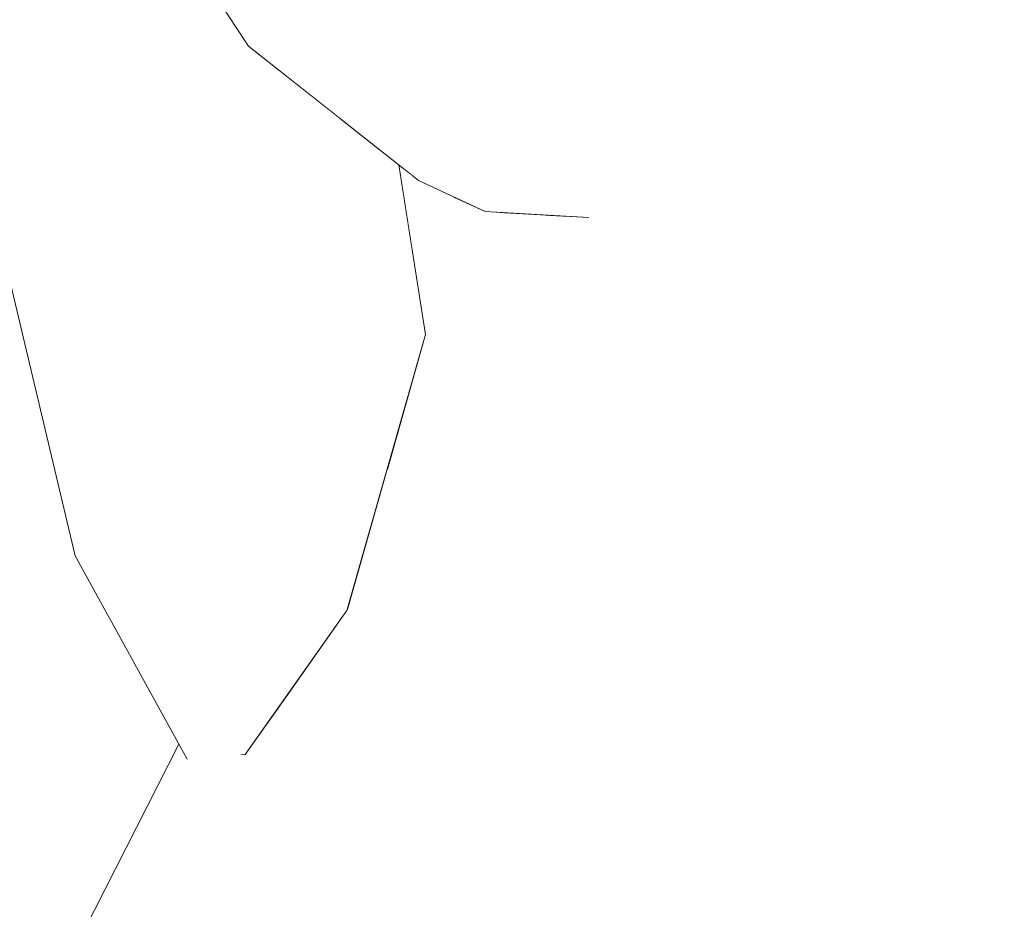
# Model space of a CAD drawing. Header units: millimetres. Extents: x 90539 to 127778, y -34922 to 14506.
# Tile 138 of 256: x 110900 to 110969, y 1138 to 1200. Entities that reach past the tile are written whole.
import ezdxf

# ---------------------------------------------------------------- set-up
doc = ezdxf.new("R2010")
doc.units = ezdxf.units.MM
doc.header["$MEASUREMENT"] = 0
doc.linetypes.add('Wipeout_Contour', pattern=[1000, 0, -1000])
for name, color, linetype in [('Nowe_A-Niepełnosprawni', 7, 'Continuous'), ('Nowe_A-Wymiary-Zewnętrzne', 7, 'Continuous'), ('Nowe_A-Ściany-Działowe', 7, 'Continuous')]:
    doc.layers.add(name, color=color, linetype=linetype)
doc.layers.add('Nowe_A-Niepełnosprawni_Nr_pióra__4', color=7, linetype='Continuous', lineweight=13)
doc.layers.add('Nowe_A-Wymiary-Zewnętrzne_Nr_pióra__46', color=5, linetype='Continuous', lineweight=15)
doc.layers.add('Nowe_A-Wymiary-Zewnętrzne_Nr_pióra__45', color=7, linetype='Continuous', lineweight=15, true_color=0x40a5ff)
doc.layers.add('Nowe_A-Wymiary-Zewnętrzne_Nr_pióra__85', color=7, linetype='Continuous', lineweight=13, true_color=0x80c2ff)
doc.styles.add('STYL_AUTOMATYCZNY_2', font='arial.ttf')
doc.dimstyles.new('STYL_AUTOMATYCZNY__1', dxfattribs={"dimtxt": 125, "dimasz": 47.5, "dimexe": 0.18, "dimexo": 20, "dimgap": 0, "dimtad": 1, "dimdec": 1, "dimlfac": 0.1, "dimzin": 0, "dimdsep": 46, "dimtxsty": 'STYL_AUTOMATYCZNY_2', "dimblk": 'ARROWHEAD_11', "dimblk1": 'ARROWHEAD_11', "dimblk2": 'ARROWHEAD_11', "dimcen": 0.09, "dimclrd": 256, "dimclre": 256, "dimclrt": 5, "dimadec": 1, "dimazin": 0, "dimtfac": 1, "dimtdec": 4, "dimtmove": 0, "dimatfit": 3, "dimfxl": 0, "dimtolj": 1, "dimtzin": 0, "dimarcsym": 0})

# ---------------------------------------------------------------- blocks, each defined once
blk = doc.blocks.new('ElemPrzekroju_23')
at = {"color": 254, "linetype": 'Wipeout_Contour', "lineweight": 0, "ltscale": 665832.380754}
blk.add_wipeout([(110960.597, 1212.968), (110961.511, 1187.17), (110974.614, 1224.85), (110965.277, 1233.857), (110965.316, 1232.047), (110963.958, 1213.41)], dxfattribs=at).dxf.layer = 'Nowe_A-Niepełnosprawni'
at = {"color": 254, "linetype": 'Wipeout_Contour', "lineweight": 0, "ltscale": 332858.145335}
blk.add_wipeout([(110941.833, 1192.07), (110953.429, 1186.72), (110943.162, 1209.15)], dxfattribs=at).dxf.layer = 'Nowe_A-Niepełnosprawni'
at = {"color": 254, "linetype": 'Wipeout_Contour', "lineweight": 0, "ltscale": 332748.396403}
blk.add_wipeout([(110922.981, 1158.98), (110893.926, 1204.77), (110912.997, 1159.01)], dxfattribs=at).dxf.layer = 'Nowe_A-Niepełnosprawni'
at = {"color": 254, "linetype": 'Wipeout_Contour', "lineweight": 0, "ltscale": 443771.902537}
blk.add_wipeout([(110936.901, 1186.746), (110933.72, 1186.93), (110934.839, 1172.14), (110940.942, 1173.43)], dxfattribs=at).dxf.layer = 'Nowe_A-Niepełnosprawni'
at = {"color": 254, "linetype": 'Wipeout_Contour', "lineweight": 0, "ltscale": 332752.757501}
blk.add_wipeout([(110911.766, 1148.55), (110911.813, 1148.543), (110911.814, 1148.554)], dxfattribs=at).dxf.layer = 'Nowe_A-Niepełnosprawni'
at = {"color": 254, "linetype": 'Wipeout_Contour', "lineweight": 0, "ltscale": 332747.250105}
blk.add_wipeout([(110903.677, 1129.42), (110907.898, 1124.75), (110918.102, 1145.44)], dxfattribs=at).dxf.layer = 'Nowe_A-Niepełnosprawni'
at = {"color": 254, "linetype": 'Wipeout_Contour', "lineweight": 0, "ltscale": 332844.517569}
blk.add_wipeout([(110942.886, 1139.01), (110934.493, 1097.02), (110950.113, 1133.4)], dxfattribs=at).dxf.layer = 'Nowe_A-Niepełnosprawni'
at = {"color": 254, "linetype": 'Wipeout_Contour', "lineweight": 0, "ltscale": 1109172.942934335}
blk.add_wipeout([(110907.453, 1249.18), (110893.926, 1204.77), (110922.981, 1158.98), (110916.171, 1198.538), (110916.08, 1198.61), (110913.067, 1203.16), (110910.189, 1208.72), (110908.676, 1221.31), (110909.327, 1235.01), (110909.667, 1236.32)], dxfattribs=at).dxf.layer = 'Nowe_A-Niepełnosprawni'
at = {"color": 254, "linetype": 'Wipeout_Contour', "lineweight": 0, "ltscale": 554779.390141}
blk.add_wipeout([(110945.014, 1219.595), (110943.162, 1209.15), (110961.511, 1187.17), (110950.645, 1214.289), (110945.184, 1218.81)], dxfattribs=at).dxf.layer = 'Nowe_A-Niepełnosprawni'
at = {"color": 254, "linetype": 'Wipeout_Contour', "lineweight": 0, "ltscale": 332835.25457}
blk.add_wipeout([(110938.371, 1186.662), (110936.901, 1186.746), (110940.942, 1173.43)], dxfattribs=at).dxf.layer = 'Nowe_A-Niepełnosprawni'
at = {"color": 254, "linetype": 'Wipeout_Contour', "lineweight": 0, "ltscale": 332875.121245}
blk.add_wipeout([(110948.812, 1165.12), (110954.638, 1161.06), (110953.429, 1186.72)], dxfattribs=at).dxf.layer = 'Nowe_A-Niepełnosprawni'
at = {"color": 254, "linetype": 'Wipeout_Contour', "lineweight": 0, "ltscale": 332868.853778}
blk.add_wipeout([(110947.327, 1151.95), (110942.886, 1139.01), (110960.656, 1145.11)], dxfattribs=at).dxf.layer = 'Nowe_A-Niepełnosprawni'
at = {"color": 254, "linetype": 'Wipeout_Contour', "lineweight": 0, "ltscale": 443852.22632}
blk.add_wipeout([(110953.387, 1212.02), (110950.645, 1214.289), (110961.511, 1187.17), (110960.597, 1212.968)], dxfattribs=at).dxf.layer = 'Nowe_A-Niepełnosprawni'
at = {"color": 254, "linetype": 'Wipeout_Contour', "lineweight": 0, "ltscale": 332780.160418}
blk.add_wipeout([(110922.479, 1193.551), (110916.171, 1198.538), (110922.981, 1158.98)], dxfattribs=at).dxf.layer = 'Nowe_A-Niepełnosprawni'
at = {"color": 254, "linetype": 'Wipeout_Contour', "lineweight": 0, "ltscale": 332880.396122}
blk.add_wipeout([(110960.656, 1145.11), (110955.996, 1151.28), (110945.976, 1160.64)], dxfattribs=at).dxf.layer = 'Nowe_A-Niepełnosprawni'
at = {"color": 254, "linetype": 'Wipeout_Contour', "lineweight": 0, "ltscale": 332794.569678}
blk.add_wipeout([(110922.529, 1204.03), (110917.614, 1203.47), (110934.698, 1196.2)], dxfattribs=at).dxf.layer = 'Nowe_A-Niepełnosprawni'
at = {"color": 254, "linetype": 'Wipeout_Contour', "lineweight": 0, "ltscale": 332926.861778}
blk.add_wipeout([(110978.56, 1188.85), (110961.511, 1187.17), (110967.642, 1181.29)], dxfattribs=at).dxf.layer = 'Nowe_A-Niepełnosprawni'
at = {"color": 254, "linetype": 'Wipeout_Contour', "lineweight": 0, "ltscale": 332920.594222}
blk.add_wipeout([(110975.859, 1167.87), (110957.453, 1173.92), (110969.106, 1149.48)], dxfattribs=at).dxf.layer = 'Nowe_A-Niepełnosprawni'
at = {"color": 254, "linetype": 'Wipeout_Contour', "lineweight": 0, "ltscale": 332770.091133}
blk.add_wipeout([(110915.832, 1148.87), (110922.981, 1158.98), (110912.997, 1159.01)], dxfattribs=at).dxf.layer = 'Nowe_A-Niepełnosprawni'
at = {"color": 254, "linetype": 'Wipeout_Contour', "lineweight": 0, "ltscale": 332871.291899}
blk.add_wipeout([(110942.886, 1139.01), (110950.113, 1133.4), (110960.656, 1145.11)], dxfattribs=at).dxf.layer = 'Nowe_A-Niepełnosprawni'
at = {"color": 254, "linetype": 'Wipeout_Contour', "lineweight": 0, "ltscale": 443725.929268}
blk.add_wipeout([(110922.479, 1193.551), (110922.981, 1158.98), (110928.496, 1178.35), (110926.619, 1190.279)], dxfattribs=at).dxf.layer = 'Nowe_A-Niepełnosprawni'
at = {"color": 254, "linetype": 'Wipeout_Contour', "lineweight": 0, "ltscale": 332899.739305}
blk.add_wipeout([(110957.453, 1173.92), (110954.638, 1161.06), (110969.106, 1149.48)], dxfattribs=at).dxf.layer = 'Nowe_A-Niepełnosprawni'
at = {"color": 254, "linetype": 'Wipeout_Contour', "lineweight": 0, "ltscale": 887356.785075}
blk.add_wipeout([(110911.766, 1148.55), (110911.947, 1148.564), (110912.957, 1149.278), (110913.15, 1149.971), (110914.472, 1149.693), (110915.543, 1148.847), (110915.832, 1148.87), (110912.997, 1159.01)], dxfattribs=at).dxf.layer = 'Nowe_A-Niepełnosprawni'
at = {"color": 254, "linetype": 'Wipeout_Contour', "lineweight": 0, "ltscale": 332729.507467}
blk.add_wipeout([(110903.917, 1162.83), (110912.997, 1159.01), (110893.926, 1204.77)], dxfattribs=at).dxf.layer = 'Nowe_A-Niepełnosprawni'
at = {"color": 254, "linetype": 'Wipeout_Contour', "lineweight": 0, "ltscale": 332802.791623}
blk.add_wipeout([(110916.546, 1200.46), (110932.598, 1190.51), (110934.698, 1196.2)], dxfattribs=at).dxf.layer = 'Nowe_A-Niepełnosprawni'
at = {"color": 254, "linetype": 'Wipeout_Contour', "lineweight": 0, "ltscale": 332930.034741}
blk.add_wipeout([(110978.482, 1178.94), (110957.453, 1173.92), (110975.859, 1167.87)], dxfattribs=at).dxf.layer = 'Nowe_A-Niepełnosprawni'
at = {"color": 254, "linetype": 'Wipeout_Contour', "lineweight": 0, "ltscale": 332867.857395}
blk.add_wipeout([(110954.638, 1161.06), (110948.812, 1165.12), (110945.976, 1160.64)], dxfattribs=at).dxf.layer = 'Nowe_A-Niepełnosprawni'
at = {"color": 254, "linetype": 'Wipeout_Contour', "lineweight": 0, "ltscale": 332916.868452}
blk.add_wipeout([(110969.106, 1149.48), (110959.369, 1151.28), (110970.916, 1143.64)], dxfattribs=at).dxf.layer = 'Nowe_A-Niepełnosprawni'
at = {"color": 254, "linetype": 'Wipeout_Contour', "lineweight": 0, "ltscale": 332792.379794}
blk.add_wipeout([(110929.465, 1189.05), (110916.08, 1198.61), (110928.009, 1189.18)], dxfattribs=at).dxf.layer = 'Nowe_A-Niepełnosprawni'
at = {"color": 254, "linetype": 'Wipeout_Contour', "lineweight": 0, "ltscale": 332853.09696}
blk.add_wipeout([(110939.959, 1186.57), (110945.976, 1160.64), (110948.812, 1165.12)], dxfattribs=at).dxf.layer = 'Nowe_A-Niepełnosprawni'
at = {"color": 254, "linetype": 'Wipeout_Contour', "lineweight": 0, "ltscale": 332884.349911}
blk.add_wipeout([(110954.638, 1161.06), (110957.453, 1173.92), (110953.429, 1186.72)], dxfattribs=at).dxf.layer = 'Nowe_A-Niepełnosprawni'
at = {"color": 254, "linetype": 'Wipeout_Contour', "lineweight": 0, "ltscale": 332746.416694}
blk.add_wipeout([(110912.997, 1159.01), (110903.917, 1162.83), (110911.766, 1148.55)], dxfattribs=at).dxf.layer = 'Nowe_A-Niepełnosprawni'
at = {"color": 254, "linetype": 'Wipeout_Contour', "lineweight": 0, "ltscale": 332908.254833}
blk.add_wipeout([(110960.656, 1145.11), (110973.638, 1139.3), (110955.996, 1151.28)], dxfattribs=at).dxf.layer = 'Nowe_A-Niepełnosprawni'
at = {"layer": 'Nowe_A-Niepełnosprawni_Nr_pióra__4', "color": 7, "linetype": 'Continuous', "lineweight": 13}
blk.add_line((110903.917, 1162.83), (110893.926, 1204.77), dxfattribs=at)
at = {"color": 254, "linetype": 'Wipeout_Contour', "lineweight": 0, "ltscale": 332877.323216}
blk.add_wipeout([(110943.162, 1209.15), (110953.429, 1186.72), (110961.511, 1187.17)], dxfattribs=at).dxf.layer = 'Nowe_A-Niepełnosprawni'
at = {"color": 254, "linetype": 'Wipeout_Contour', "lineweight": 0, "ltscale": 332761.956538}
blk.add_wipeout([(110916.08, 1198.61), (110912.841, 1203.77), (110913.067, 1203.16)], dxfattribs=at).dxf.layer = 'Nowe_A-Niepełnosprawni'
at = {"color": 254, "linetype": 'Wipeout_Contour', "lineweight": 0, "ltscale": 776547.381534}
blk.add_wipeout([(110928.496, 1178.35), (110925.799, 1168.877), (110934.839, 1172.14), (110930.403, 1188.058), (110928.009, 1189.18), (110927.612, 1189.494), (110927.021, 1187.722)], dxfattribs=at).dxf.layer = 'Nowe_A-Niepełnosprawni'
at = {"color": 254, "linetype": 'Wipeout_Contour', "lineweight": 0, "ltscale": 332901.282525}
blk.add_wipeout([(110969.106, 1149.48), (110954.638, 1161.06), (110959.369, 1151.28)], dxfattribs=at).dxf.layer = 'Nowe_A-Niepełnosprawni'
at = {"color": 254, "linetype": 'Wipeout_Contour', "lineweight": 0, "ltscale": 332752.018428}
blk.add_wipeout([(110903.677, 1129.42), (110918.102, 1145.44), (110912.756, 1148.28)], dxfattribs=at).dxf.layer = 'Nowe_A-Niepełnosprawni'
at = {"color": 254, "linetype": 'Wipeout_Contour', "lineweight": 0, "ltscale": 332895.172712}
blk.add_wipeout([(110966.998, 1137.88), (110960.656, 1145.11), (110950.113, 1133.4)], dxfattribs=at).dxf.layer = 'Nowe_A-Niepełnosprawni'
at = {"color": 254, "linetype": 'Wipeout_Contour', "lineweight": 0, "ltscale": 332933.88874}
blk.add_wipeout([(110961.511, 1187.17), (110978.56, 1188.85), (110974.614, 1224.85)], dxfattribs=at).dxf.layer = 'Nowe_A-Niepełnosprawni'
at = {"color": 254, "linetype": 'Wipeout_Contour', "lineweight": 0, "ltscale": 332832.136756}
blk.add_wipeout([(110934.698, 1196.2), (110936.084, 1188.28), (110941.833, 1192.07)], dxfattribs=at).dxf.layer = 'Nowe_A-Niepełnosprawni'
at = {"color": 254, "linetype": 'Wipeout_Contour', "lineweight": 0, "ltscale": 332800.469642}
blk.add_wipeout([(110927.612, 1189.494), (110926.619, 1190.279), (110927.021, 1187.722)], dxfattribs=at).dxf.layer = 'Nowe_A-Niepełnosprawni'
at = {"color": 254, "linetype": 'Wipeout_Contour', "lineweight": 0, "ltscale": 332874.368626}
blk.add_wipeout([(110954.638, 1161.06), (110945.976, 1160.64), (110955.996, 1151.28)], dxfattribs=at).dxf.layer = 'Nowe_A-Niepełnosprawni'
at = {"color": 254, "linetype": 'Wipeout_Contour', "lineweight": 0, "ltscale": 332797.40318}
blk.add_wipeout([(110935.306, 1145.3), (110918.102, 1145.44), (110926.382, 1130.75)], dxfattribs=at).dxf.layer = 'Nowe_A-Niepełnosprawni'
at = {"color": 254, "linetype": 'Wipeout_Contour', "lineweight": 0, "ltscale": 332925.604903}
blk.add_wipeout([(110973.638, 1139.3), (110960.656, 1145.11), (110974.197, 1136.36)], dxfattribs=at).dxf.layer = 'Nowe_A-Niepełnosprawni'
at = {"color": 254, "linetype": 'Wipeout_Contour', "lineweight": 0, "ltscale": 332842.859426}
blk.add_wipeout([(110941.833, 1192.07), (110941.656, 1204.34), (110940.348, 1197.62)], dxfattribs=at).dxf.layer = 'Nowe_A-Niepełnosprawni'
at = {"color": 254, "linetype": 'Wipeout_Contour', "lineweight": 0, "ltscale": 332797.557137}
blk.add_wipeout([(110916.546, 1200.46), (110929.465, 1189.05), (110932.598, 1190.51)], dxfattribs=at).dxf.layer = 'Nowe_A-Niepełnosprawni'
at = {"color": 254, "linetype": 'Wipeout_Contour', "lineweight": 0, "ltscale": 443756.646123}
blk.add_wipeout([(110930.403, 1188.058), (110934.839, 1172.14), (110933.72, 1186.93), (110932.683, 1186.99)], dxfattribs=at).dxf.layer = 'Nowe_A-Niepełnosprawni'
at = {"color": 254, "linetype": 'Wipeout_Contour', "lineweight": 0, "ltscale": 332905.555787}
blk.add_wipeout([(110961.511, 1187.17), (110957.453, 1173.92), (110967.642, 1181.29)], dxfattribs=at).dxf.layer = 'Nowe_A-Niepełnosprawni'
at = {"color": 254, "linetype": 'Wipeout_Contour', "lineweight": 0, "ltscale": 332769.708965}
blk.add_wipeout([(110918.102, 1145.44), (110907.898, 1124.75), (110926.382, 1130.75)], dxfattribs=at).dxf.layer = 'Nowe_A-Niepełnosprawni'
at = {"color": 254, "linetype": 'Wipeout_Contour', "lineweight": 0, "ltscale": 332919.439597}
blk.add_wipeout([(110974.197, 1136.36), (110960.656, 1145.11), (110966.998, 1137.88)], dxfattribs=at).dxf.layer = 'Nowe_A-Niepełnosprawni'
at = {"color": 254, "linetype": 'Wipeout_Contour', "lineweight": 0, "ltscale": 332846.565007}
blk.add_wipeout([(110941.833, 1192.07), (110943.162, 1209.15), (110941.656, 1204.34)], dxfattribs=at).dxf.layer = 'Nowe_A-Niepełnosprawni'
at = {"color": 254, "linetype": 'Wipeout_Contour', "lineweight": 0, "ltscale": 332781.904888}
blk.add_wipeout([(110916.08, 1198.61), (110929.465, 1189.05), (110916.546, 1200.46)], dxfattribs=at).dxf.layer = 'Nowe_A-Niepełnosprawni'
at = {"color": 254, "linetype": 'Wipeout_Contour', "lineweight": 0, "ltscale": 332832.345509}
blk.add_wipeout([(110941.026, 1187.39), (110932.683, 1186.99), (110939.959, 1186.57)], dxfattribs=at).dxf.layer = 'Nowe_A-Niepełnosprawni'
at = {"color": 254, "linetype": 'Wipeout_Contour', "lineweight": 0, "ltscale": 443734.911271}
blk.add_wipeout([(110925.799, 1168.877), (110923.013, 1159.091), (110926.411, 1150.26), (110934.839, 1172.14)], dxfattribs=at).dxf.layer = 'Nowe_A-Niepełnosprawni'
at = {"color": 254, "linetype": 'Wipeout_Contour', "lineweight": 0, "ltscale": 332921.325639}
blk.add_wipeout([(110970.916, 1143.64), (110959.369, 1151.28), (110973.638, 1139.3)], dxfattribs=at).dxf.layer = 'Nowe_A-Niepełnosprawni'
at = {"color": 254, "linetype": 'Wipeout_Contour', "lineweight": 0, "ltscale": 332736.213655}
blk.add_wipeout([(110903.147, 1133.78), (110902.376, 1131.66), (110912.756, 1148.28)], dxfattribs=at).dxf.layer = 'Nowe_A-Niepełnosprawni'
at = {"color": 254, "linetype": 'Wipeout_Contour', "lineweight": 0, "ltscale": 332820.806538}
blk.add_wipeout([(110942.886, 1139.01), (110926.382, 1130.75), (110934.493, 1097.02)], dxfattribs=at).dxf.layer = 'Nowe_A-Niepełnosprawni'
at = {"color": 254, "linetype": 'Wipeout_Contour', "lineweight": 0, "ltscale": 332764.596248}
blk.add_wipeout([(110912.841, 1203.77), (110916.08, 1198.61), (110916.546, 1200.46)], dxfattribs=at).dxf.layer = 'Nowe_A-Niepełnosprawni'
at = {"color": 254, "linetype": 'Wipeout_Contour', "lineweight": 0, "ltscale": 332862.842543}
blk.add_wipeout([(110948.812, 1165.12), (110953.429, 1186.72), (110941.833, 1192.07)], dxfattribs=at).dxf.layer = 'Nowe_A-Niepełnosprawni'
at = {"color": 254, "linetype": 'Wipeout_Contour', "lineweight": 0, "ltscale": 332828.951304}
blk.add_wipeout([(110936.084, 1188.28), (110932.683, 1186.99), (110941.026, 1187.39)], dxfattribs=at).dxf.layer = 'Nowe_A-Niepełnosprawni'
at = {"color": 254, "linetype": 'Wipeout_Contour', "lineweight": 0, "ltscale": 887332.516563}
blk.add_wipeout([(110911.191, 1149.596), (110903.147, 1133.78), (110912.756, 1148.28), (110912.957, 1149.278), (110911.947, 1148.564), (110911.814, 1148.554), (110911.813, 1148.543), (110911.766, 1148.55)], dxfattribs=at).dxf.layer = 'Nowe_A-Niepełnosprawni'
at = {"color": 254, "linetype": 'Wipeout_Contour', "lineweight": 0, "ltscale": 332936.859104}
blk.add_wipeout([(110969.106, 1149.48), (110970.916, 1143.64), (110978.793, 1143.41)], dxfattribs=at).dxf.layer = 'Nowe_A-Niepełnosprawni'
at = {"layer": 'Nowe_A-Niepełnosprawni_Nr_pióra__4', "color": 7, "linetype": 'Continuous', "lineweight": 13}
blk.add_line((110916.08, 1198.61), (110913.067, 1203.16), dxfattribs=at)
at = {"color": 254, "linetype": 'Wipeout_Contour', "lineweight": 0, "ltscale": 332837.701784}
blk.add_wipeout([(110941.833, 1192.07), (110936.084, 1188.28), (110941.026, 1187.39)], dxfattribs=at).dxf.layer = 'Nowe_A-Niepełnosprawni'
at = {"color": 254, "linetype": 'Wipeout_Contour', "lineweight": 0, "ltscale": 332809.446221}
blk.add_wipeout([(110929.465, 1189.05), (110928.009, 1189.18), (110932.683, 1186.99)], dxfattribs=at).dxf.layer = 'Nowe_A-Niepełnosprawni'
at = {"color": 254, "linetype": 'Wipeout_Contour', "lineweight": 0, "ltscale": 332891.306575}
blk.add_wipeout([(110961.511, 1187.17), (110953.429, 1186.72), (110957.453, 1173.92)], dxfattribs=at).dxf.layer = 'Nowe_A-Niepełnosprawni'
at = {"color": 254, "linetype": 'Wipeout_Contour', "lineweight": 0, "ltscale": 332841.700168}
blk.add_wipeout([(110947.327, 1151.95), (110940.942, 1173.43), (110935.306, 1145.3)], dxfattribs=at).dxf.layer = 'Nowe_A-Niepełnosprawni'
at = {"color": 254, "linetype": 'Wipeout_Contour', "lineweight": 0, "ltscale": 332942.354094}
blk.add_wipeout([(110976.947, 1151.25), (110969.106, 1149.48), (110978.793, 1143.41)], dxfattribs=at).dxf.layer = 'Nowe_A-Niepełnosprawni'
at = {"color": 254, "linetype": 'Wipeout_Contour', "lineweight": 0, "ltscale": 332758.515683}
blk.add_wipeout([(110912.756, 1148.28), (110914.472, 1149.693), (110913.15, 1149.971)], dxfattribs=at).dxf.layer = 'Nowe_A-Niepełnosprawni'
at = {"layer": 'Nowe_A-Niepełnosprawni_Nr_pióra__4', "color": 7, "linetype": 'Continuous', "lineweight": 13}
blk.add_line((110928.496, 1178.35), (110926.619, 1190.279), dxfattribs=at)
at = {"color": 254, "linetype": 'Wipeout_Contour', "lineweight": 0, "ltscale": 332835.906072}
blk.add_wipeout([(110941.833, 1192.07), (110940.348, 1197.62), (110934.698, 1196.2)], dxfattribs=at).dxf.layer = 'Nowe_A-Niepełnosprawni'
at = {"color": 254, "linetype": 'Wipeout_Contour', "lineweight": 0, "ltscale": 332817.333453}
blk.add_wipeout([(110936.084, 1188.28), (110929.465, 1189.05), (110932.683, 1186.99)], dxfattribs=at).dxf.layer = 'Nowe_A-Niepełnosprawni'
at = {"color": 254, "linetype": 'Wipeout_Contour', "lineweight": 0, "ltscale": 332845.834611}
blk.add_wipeout([(110940.942, 1173.43), (110945.976, 1160.64), (110939.959, 1186.57)], dxfattribs=at).dxf.layer = 'Nowe_A-Niepełnosprawni'
at = {"color": 254, "linetype": 'Wipeout_Contour', "lineweight": 0, "ltscale": 332922.352794}
blk.add_wipeout([(110967.642, 1181.29), (110957.453, 1173.92), (110978.482, 1178.94)], dxfattribs=at).dxf.layer = 'Nowe_A-Niepełnosprawni'
at = {"color": 254, "linetype": 'Wipeout_Contour', "lineweight": 0, "ltscale": 332756.712546}
blk.add_wipeout([(110912.756, 1148.28), (110913.15, 1149.971), (110912.957, 1149.278)], dxfattribs=at).dxf.layer = 'Nowe_A-Niepełnosprawni'
at = {"color": 254, "linetype": 'Wipeout_Contour', "lineweight": 0, "ltscale": 332797.620512}
blk.add_wipeout([(110926.411, 1150.26), (110918.102, 1145.44), (110935.306, 1145.3)], dxfattribs=at).dxf.layer = 'Nowe_A-Niepełnosprawni'
at = {"color": 254, "linetype": 'Wipeout_Contour', "lineweight": 0, "ltscale": 332839.46852}
blk.add_wipeout([(110941.656, 1204.34), (110938.092, 1201.37), (110940.348, 1197.62)], dxfattribs=at).dxf.layer = 'Nowe_A-Niepełnosprawni'
at = {"color": 254, "linetype": 'Wipeout_Contour', "lineweight": 0, "ltscale": 332822.475448}
blk.add_wipeout([(110932.598, 1190.51), (110936.084, 1188.28), (110934.698, 1196.2)], dxfattribs=at).dxf.layer = 'Nowe_A-Niepełnosprawni'
at = {"color": 254, "linetype": 'Wipeout_Contour', "lineweight": 0, "ltscale": 332943.104627}
blk.add_wipeout([(110978.56, 1188.85), (110967.642, 1181.29), (110978.482, 1178.94)], dxfattribs=at).dxf.layer = 'Nowe_A-Niepełnosprawni'
at = {"color": 254, "linetype": 'Wipeout_Contour', "lineweight": 0, "ltscale": 332838.056253}
blk.add_wipeout([(110938.371, 1186.662), (110940.942, 1173.43), (110939.959, 1186.57)], dxfattribs=at).dxf.layer = 'Nowe_A-Niepełnosprawni'
at = {"color": 254, "linetype": 'Wipeout_Contour', "lineweight": 0, "ltscale": 332872.325388}
blk.add_wipeout([(110960.656, 1145.11), (110945.976, 1160.64), (110947.327, 1151.95)], dxfattribs=at).dxf.layer = 'Nowe_A-Niepełnosprawni'
at = {"color": 254, "linetype": 'Wipeout_Contour', "lineweight": 0, "ltscale": 443714.772184}
blk.add_wipeout([(110918.446, 1152.566), (110926.411, 1150.26), (110923.013, 1159.091), (110922.981, 1158.98)], dxfattribs=at).dxf.layer = 'Nowe_A-Niepełnosprawni'
at = {"color": 254, "linetype": 'Wipeout_Contour', "lineweight": 0, "ltscale": 332736.648293}
blk.add_wipeout([(110912.756, 1148.28), (110902.376, 1131.66), (110903.677, 1129.42)], dxfattribs=at).dxf.layer = 'Nowe_A-Niepełnosprawni'
at = {"layer": 'Nowe_A-Niepełnosprawni_Nr_pióra__4', "color": 7, "linetype": 'Continuous', "lineweight": 13}
for p, q in [((110911.766, 1148.55), (110903.917, 1162.83)), ((110911.191, 1149.596), (110903.147, 1133.78))]:
    blk.add_line(p, q, dxfattribs=at)
at = {"color": 254, "linetype": 'Wipeout_Contour', "lineweight": 0, "ltscale": 332814.5264}
blk.add_wipeout([(110938.092, 1201.37), (110922.529, 1204.03), (110934.698, 1196.2)], dxfattribs=at).dxf.layer = 'Nowe_A-Niepełnosprawni'
at = {"color": 254, "linetype": 'Wipeout_Contour', "lineweight": 0, "ltscale": 332817.296133}
blk.add_wipeout([(110932.598, 1190.51), (110929.465, 1189.05), (110936.084, 1188.28)], dxfattribs=at).dxf.layer = 'Nowe_A-Niepełnosprawni'
at = {"color": 254, "linetype": 'Wipeout_Contour', "lineweight": 0, "ltscale": 332814.172693}
blk.add_wipeout([(110926.411, 1150.26), (110935.306, 1145.3), (110934.839, 1172.14)], dxfattribs=at).dxf.layer = 'Nowe_A-Niepełnosprawni'
at = {"color": 254, "linetype": 'Wipeout_Contour', "lineweight": 0, "ltscale": 332888.230494}
blk.add_wipeout([(110959.369, 1151.28), (110954.638, 1161.06), (110955.996, 1151.28)], dxfattribs=at).dxf.layer = 'Nowe_A-Niepełnosprawni'
at = {"color": 254, "linetype": 'Wipeout_Contour', "lineweight": 0, "ltscale": 665530.079024}
blk.add_wipeout([(110912.756, 1148.28), (110918.102, 1145.44), (110918.089, 1152.062), (110915.832, 1148.87), (110915.543, 1148.847), (110914.472, 1149.693)], dxfattribs=at).dxf.layer = 'Nowe_A-Niepełnosprawni'
at = {"layer": 'Nowe_A-Niepełnosprawni_Nr_pióra__4', "color": 7, "linetype": 'Continuous', "lineweight": 13}
for p, q in [((110932.683, 1186.99), (110928.009, 1189.18)), ((110922.981, 1158.98), (110928.496, 1178.35)), ((110915.543, 1148.847), (110915.832, 1148.87))]:
    blk.add_line(p, q, dxfattribs=at)
at = {"color": 254, "linetype": 'Wipeout_Contour', "lineweight": 0, "ltscale": 332832.452057}
blk.add_wipeout([(110938.092, 1201.37), (110934.698, 1196.2), (110940.348, 1197.62)], dxfattribs=at).dxf.layer = 'Nowe_A-Niepełnosprawni'
at = {"color": 254, "linetype": 'Wipeout_Contour', "lineweight": 0, "ltscale": 332829.82464}
blk.add_wipeout([(110940.942, 1173.43), (110934.839, 1172.14), (110935.306, 1145.3)], dxfattribs=at).dxf.layer = 'Nowe_A-Niepełnosprawni'
at = {"color": 254, "linetype": 'Wipeout_Contour', "lineweight": 0, "ltscale": 443705.858182}
blk.add_wipeout([(110918.089, 1152.062), (110918.102, 1145.44), (110926.411, 1150.26), (110918.446, 1152.566)], dxfattribs=at).dxf.layer = 'Nowe_A-Niepełnosprawni'
at = {"color": 254, "linetype": 'Wipeout_Contour', "lineweight": 0, "ltscale": 332907.110068}
blk.add_wipeout([(110955.996, 1151.28), (110973.638, 1139.3), (110959.369, 1151.28)], dxfattribs=at).dxf.layer = 'Nowe_A-Niepełnosprawni'
at = {"layer": 'Nowe_A-Niepełnosprawni_Nr_pióra__4', "color": 7, "linetype": 'Continuous', "lineweight": 13}
blk.add_line((110915.832, 1148.87), (110922.981, 1158.98), dxfattribs=at)
at = {"color": 254, "linetype": 'Wipeout_Contour', "lineweight": 0, "ltscale": 332788.774337}
blk.add_wipeout([(110934.698, 1196.2), (110917.614, 1203.47), (110916.546, 1200.46)], dxfattribs=at).dxf.layer = 'Nowe_A-Niepełnosprawni'
at = {"color": 254, "linetype": 'Wipeout_Contour', "lineweight": 0, "ltscale": 332852.211378}
blk.add_wipeout([(110945.976, 1160.64), (110940.942, 1173.43), (110947.327, 1151.95)], dxfattribs=at).dxf.layer = 'Nowe_A-Niepełnosprawni'
at = {"color": 254, "linetype": 'Wipeout_Contour', "lineweight": 0, "ltscale": 332822.056016}
blk.add_wipeout([(110935.306, 1145.3), (110926.382, 1130.75), (110942.886, 1139.01)], dxfattribs=at).dxf.layer = 'Nowe_A-Niepełnosprawni'
at = {"layer": 'Nowe_A-Niepełnosprawni_Nr_pióra__4', "color": 7, "linetype": 'Continuous', "lineweight": 13}
blk.add_line((110916.08, 1198.61), (110928.009, 1189.18), dxfattribs=at)
at = {"color": 254, "linetype": 'Wipeout_Contour', "lineweight": 0, "ltscale": 332850.946293}
blk.add_wipeout([(110941.833, 1192.07), (110941.026, 1187.39), (110948.812, 1165.12)], dxfattribs=at).dxf.layer = 'Nowe_A-Niepełnosprawni'
at = {"color": 254, "linetype": 'Wipeout_Contour', "lineweight": 0, "ltscale": 332843.126795}
blk.add_wipeout([(110947.327, 1151.95), (110935.306, 1145.3), (110942.886, 1139.01)], dxfattribs=at).dxf.layer = 'Nowe_A-Niepełnosprawni'
at = {"color": 254, "linetype": 'Wipeout_Contour', "lineweight": 0, "ltscale": 332848.998}
blk.add_wipeout([(110948.812, 1165.12), (110941.026, 1187.39), (110939.959, 1186.57)], dxfattribs=at).dxf.layer = 'Nowe_A-Niepełnosprawni'
at = {"layer": 'Nowe_A-Niepełnosprawni_Nr_pióra__4', "color": 7, "linetype": 'Continuous', "lineweight": 13}
blk.add_line((110939.959, 1186.57), (110932.683, 1186.99), dxfattribs=at)
blk = doc.blocks.new('ElemPrzekroju_25')
at = {"color": 254, "linetype": 'Wipeout_Contour', "lineweight": 0, "ltscale": 6815411.693442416}
blk.add_wipeout([(109677.596, 2540), (109677.596, 2100), (110477.596, 2100), (110477.596, 519.192), (110503.659, 549.441), (110520.596, 562.244), (110520.596, 2117), (111654.596, 2117), (111654.596, 0), (111973.096, 0), (111973.096, 2.454), (111943.064, 2.454), (111910.439, 86.95), (111909.096, 94.154), (111909.096, 204.5), (111973.096, 204.5), (111973.096, 205.5), (111908.096, 205.5), (111908.096, 228.486), (111870.919, 228.486), (111870.919, 232.26), (111870.919, 232.76), (111870.9, 257.123), (111870.919, 260.302), (111870.919, 477.41), (111870.9, 514.769), (111870.919, 548.644), (111870.919, 566.625), (111870.717, 573.907), (111870.151, 590.349), (111869.582, 605.282), (111868.945, 621.574), (111868.278, 635.364), (111867.533, 651.496), (111866.733, 666.912), (111866.461, 675.528), (111870.873, 676.728), (111870.915, 687.28), (111870.919, 691.976), (111870.919, 692.514), (111908.096, 692.514), (111908.096, 717), (111918.494, 749.19), (111892.431, 753.663), (111890.424, 755.43), (111889.484, 757.69), (111889.61, 759.495), (111889.688, 759.954), (111890.43, 764.326), (111895.669, 795.02), (111896.266, 798.519), (111897.035, 800.848), (111898.427, 802.307), (111900.877, 803.298), (111934.167, 797.718), (111933.999, 797.19), (111947.822, 839.983), (111973.271, 839.983), (111973.271, 840), (112527.596, 840), (112527.596, 2540)], dxfattribs=at).dxf.layer = 'Nowe_A-Ściany-Działowe'
blk = doc.blocks.new('*D748')
at = {"layer": 'Nowe_A-Wymiary-Zewnętrzne_Nr_pióra__45', "linetype": 'Continuous', "lineweight": 15, "true_color": 0x40a5ff}
for points in [[(119375.127, 12845), (119376.079, 12840.216), (119378.788, 12836.161), (119382.844, 12833.452), (119387.627, 12832.5), (119392.411, 12833.452), (119396.466, 12836.161), (119399.176, 12840.216), (119400.127, 12845), (119399.176, 12849.784), (119396.466, 12853.839), (119392.411, 12856.548), (119387.627, 12857.5), (119382.844, 12856.548), (119378.788, 12853.839), (119376.079, 12849.784)], [(119375.127, -450), (119376.079, -454.784), (119378.788, -458.839), (119382.844, -461.548), (119387.627, -462.5), (119392.411, -461.548), (119396.466, -458.839), (119399.176, -454.784), (119400.127, -450), (119399.176, -445.216), (119396.466, -441.161), (119392.411, -438.452), (119387.627, -437.5), (119382.844, -438.452), (119378.788, -441.161), (119376.079, -445.216)]]:
    blk.add_hatch(color=161, dxfattribs=at).paths.add_polyline_path(points)
at = {"layer": 'Nowe_A-Wymiary-Zewnętrzne_Nr_pióra__45', "color": 161, "linetype": 'Continuous', "lineweight": 15, "true_color": 0x40a5ff}
for centre in [(119387.627, 12845), (119387.627, -450)]:
    blk.add_circle(centre, 12.5, dxfattribs=at)
at = {"layer": 'Nowe_A-Wymiary-Zewnętrzne_Nr_pióra__85', "color": 151, "linetype": 'Continuous', "lineweight": 13, "true_color": 0x80c2ff}
for p, q in [((119387.627, 12857.5), (119387.627, 12870)), ((119375.127, 12845), (119340.752, 12845)), ((119434.502, 12845), (119400.127, 12845)), ((119387.627, -437.5), (119387.627, 12832.5)), ((119375.127, -450), (119340.752, -450)), ((119434.502, -450), (119400.127, -450)), ((119387.627, -475), (119387.627, -462.5))]:
    blk.add_line(p, q, dxfattribs=at)
at = {"layer": 'Nowe_A-Wymiary-Zewnętrzne_Nr_pióra__46', "color": 5, "lineweight": 15, "insert": (119362.627, 5911.521), "char_height": 125, "attachment_point": 7, "rotation": 90, "style": 'STYL_AUTOMATYCZNY_2'}
blk.add_mtext('\\A1;{\\pql;\\fArial|b0|i0|c238|p0;\\W1.000000;1\xa0329,5}', dxfattribs=at)
blk = doc.blocks.new('ARROWHEAD_11')
at = {"color": 0, "linetype": 'Continuous', "lineweight": 0}
blk.add_line((0, 0), (-1, 0), dxfattribs=at)
at = {"color": 0, "linetype": 'Continuous', "lineweight": 0, "const_width": 0.25, "flags": 128}
blk.add_lwpolyline([(-0.125, 0, 1), (0.125, 0, 1)], format="xyb", close=True, dxfattribs=at)

msp = doc.modelspace()

# ---------------------------------------------------------------- block references
at = {"layer": 'Nowe_A-Niepełnosprawni', "lineweight": 0}
msp.add_blockref('ElemPrzekroju_23', (0, 0), dxfattribs=at)

# ---------------------------------------------------------------- next in the draw order: block references
at = {"layer": 'Nowe_A-Ściany-Działowe', "lineweight": 0}
msp.add_blockref('ElemPrzekroju_25', (0, 0), dxfattribs=at)

# ---------------------------------------------------------------- next in the draw order: dimensions: what is measured, and where the dimension line sits
at = {"layer": 'Nowe_A-Wymiary-Zewnętrzne', "color": 151, "linetype": 'Continuous', "lineweight": 13, "true_color": 0x80c2ff}
dim = msp.add_linear_dim(base=(119387.627, 12845), p1=(95120.093, -450), p2=(98654.737, 12845), angle=90, dimstyle='STYL_AUTOMATYCZNY__1', dxfattribs=at)
dim.commit()
dim.dimension.update_dxf_attribs({"geometry": '*D748', "text_midpoint": (119300.127, 6192.642), "dimtype": 160, "text_rotation": 90})

doc.saveas('drawing.dxf')
